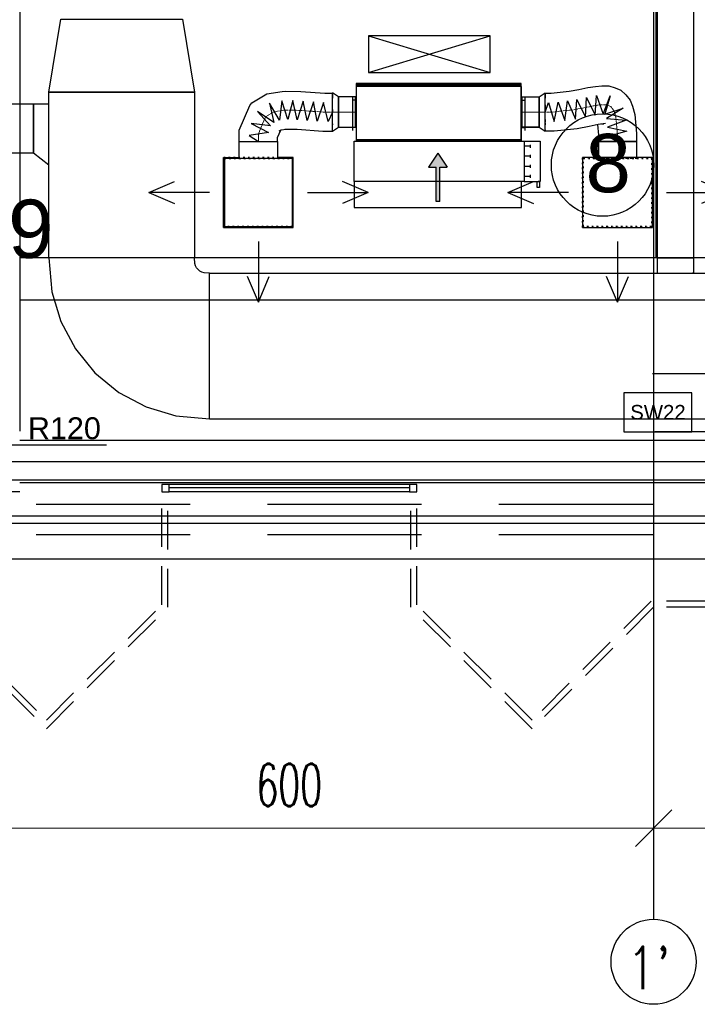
# Model space of a CAD drawing. Header units: centimetres. Extents: x -149939 to 48626, y -46000 to 152985.
# Tile 223 of 256: x 2240 to 7820, y 533 to 8636. Entities that reach past the tile are written whole.
import ezdxf

# ---------------------------------------------------------------- set-up
doc = ezdxf.new("R2010")
doc.units = ezdxf.units.CM
doc.header["$LTSCALE"] = 50
doc.header["$PDMODE"] = 35
doc.header["$PDSIZE"] = 0.1
for name, pattern in [('CADVENT_CENTERLINE', [9.9, 7.4, -1, 0.5, -1]), ('CADVENT_HIDDEN', [0.8, 0.25, -0.55]), ('Kondygnacja  -0_5$0$HIDDEN', [9.525, 6.35, -3.175]), ('Kondygnacja  -0_5$0$HIDDEN2', [4.7625, 3.175, -1.5875]), ('Osie rzutów$0$DASHDOT2', [12.7, 6.35, -3.175, 0, -3.175])]:
    doc.linetypes.add(name, pattern=pattern)
doc.layers.get('0').update_dxf_attribs({"color": 8})
doc.layers.get('DEFPOINTS').update_dxf_attribs({"color": 8})
for name, color, linetype in [('01-103-Went PP_poziom-0_5$0$L_Nawiew', 7, 'Continuous'), ('bgde-nawiewEXP', 7, 'Continuous'), ('bgde-nawiewHIDDEN', 250, 'Continuous'), ('bgde-wywiewEXP', 5, 'Continuous'), ('bgde-wywiewHIDDEN', 7, 'Continuous'), ('bgde-wywiewSOL', 5, 'Continuous'), ('bgde_AJ_strzałki', 7, 'Continuous'), ('Kondygnacja  -0_5$0$ARCH_INFO_ODPORNOŚĆ OGNIOWA', 8, 'Continuous'), ('Kondygnacja  -0_5$0$ARCH_INFO_OPISY_PRZEGRODY', 8, 'Continuous'), ('Kondygnacja  -0_5$0$ARCH_KONSTR_POWYŻEJ RZUTU', 8, 'Kondygnacja  -0_5$0$HIDDEN'), ('Kondygnacja  -0_5$0$ARCH_KONSTR_POWYŻEJ RZUTU_IST', 8, 'Kondygnacja  -0_5$0$HIDDEN2'), ('Kondygnacja  -0_5$0$ARCH_NIEWIDOK_IST', 8, 'Kondygnacja  -0_5$0$HIDDEN'), ('Kondygnacja  -0_5$0$ARCH_WIDOK_IST', 8, 'Continuous'), ('Kondygnacja  -0_5$0$ARCH_ŚLUSARKA_OKNA_IST', 8, 'Continuous'), ('Osie rzutów$0$ARCH_INFO_OSIE_IST', 8, 'Osie rzutów$0$DASHDOT2'), ('Osie rzutów$0$ARCH_INFO_OSIE_OPISY_IST', 8, 'Continuous')]:
    doc.layers.add(name, color=color, linetype=linetype)
for name, color, linetype, lineweight in [('bgde-nawiewCEN', 7, 'Continuous', 13), ('Kondygnacja  -0_5$0$ARCH_INFO_WYMIARY', 8, 'Continuous', 9), ('Osie rzutów$0$ARCH_INFO_WYMIARY', 8, 'Continuous', 9), ('RFCU', 6, 'Continuous', 30)]:
    doc.layers.add(name, color=color, linetype=linetype, lineweight=lineweight)
doc.styles.add('Arial', font='ARIAL.TTF')
doc.styles.add('Kondygnacja  -0_5$0$Arial', font='ARIAL.TTF')
doc.styles.add('Kondygnacja  -0_5$0$Romans', font='Romans.shx', dxfattribs={"width": 0.7})
doc.styles.add('Kondygnacja  -0_5$0$Standard', font='txt')
doc.styles.add('Osie rzutów$0$ROMANS-250-CM', font='romans.shx', dxfattribs={"width": 0.8, "height": 50})
doc.styles.add('Osie rzutów$0$wymiary_cuprum', font='Romans.shx', dxfattribs={"width": 0.6})
doc.dimstyles.new('Kondygnacja  -0_5$0$ISO-25', dxfattribs={"dimtxt": 2.5, "dimasz": 2.5, "dimexe": 1.25, "dimexo": 0.625, "dimtad": 1, "dimtxsty": 'Kondygnacja  -0_5$0$Standard', "dimcen": 2.5, "dimadec": 0, "dimazin": 0, "dimtfac": 1, "dimtmove": 0, "dimatfit": 3, "dimfxl": 1, "dimarcsym": 0})
doc.dimstyles.new('Kondygnacja  -0_5$0$Wymiary 1-100', dxfattribs={"dimtxt": 12, "dimasz": 10, "dimexe": 5, "dimexo": 0, "dimgap": 4, "dimtad": 1, "dimrnd": 0.5, "dimzin": 12, "dimdsep": 46, "dimtxsty": 'Kondygnacja  -0_5$0$Romans', "dimblk": 'Kondygnacja  -0_5$0$_Oblique', "dimcen": 10, "dimdle": 10, "dimclrt": 55, "dimazin": 0, "dimtfac": 1, "dimtmove": 1, "dimatfit": 3, "dimfxl": 8, "dimfxlon": 1, "dimtolj": 1, "dimtzin": 0, "dimarcsym": 0})
doc.dimstyles.new('Osie rzutów$0$ARCH_ CT', dxfattribs={"dimtxt": 20, "dimasz": 20, "dimexe": 12, "dimexo": 20, "dimgap": 5, "dimtad": 1, "dimdec": 1, "dimrnd": 0.5, "dimzin": 9, "dimdsep": 46, "dimtxsty": 'Osie rzutów$0$wymiary_cuprum', "dimblk": 'Osie rzutów$0$_Oblique', "dimcen": 8, "dimdle": 12, "dimclrd": 256, "dimclre": 256, "dimclrt": 55, "dimadec": 1, "dimazin": 0, "dimtfac": 1, "dimtdec": 1, "dimtmove": 1, "dimatfit": 2, "dimldrblk": 'Osie rzutów$0$_Dot', "dimfxl": 50, "dimtolj": 1, "dimtzin": 0, "dimlwd": -1, "dimlwe": -1, "dimarcsym": 0})

# ---------------------------------------------------------------- blocks, each defined once
blk = doc.blocks.new('Osie rzutów$0$_Oblique')
at = {"color": 0, "linetype": 'ByBlock', "lineweight": -2}
blk.add_line((-0.5, -0.5), (0.5, 0.5), dxfattribs=at)
blk = doc.blocks.new('*D273')
at = {"layer": 'DEFPOINTS', "color": 0}
for p in [(12260, 4732.19), (12860, 4732.19), (12860, 4698.26)]:
    blk.add_point(p, dxfattribs=at)
at = {"layer": 'Osie rzutów$0$ARCH_INFO_WYMIARY'}
for p, q in [((12260, 4717.19), (12260, 4690.26)), ((12860, 4717.19), (12860, 4690.26)), ((12252, 4698.26), (12868, 4698.26))]:
    blk.add_line(p, q, dxfattribs=at)
at = {"layer": 'Osie rzutów$0$ARCH_INFO_WYMIARY', "xscale": 30, "yscale": 30, "zscale": 30, "rotation": 180}
blk.add_blockref('Osie rzutów$0$_Oblique', (12260, 4698.26), dxfattribs=at)
at = {"layer": 'Osie rzutów$0$ARCH_INFO_WYMIARY', "xscale": 30, "yscale": 30, "zscale": 30}
blk.add_blockref('Osie rzutów$0$_Oblique', (12860, 4698.26), dxfattribs=at)
at = {"layer": 'Osie rzutów$0$ARCH_INFO_WYMIARY', "color": 55, "insert": (12560, 4733.76), "char_height": 35, "attachment_point": 5, "style": 'Osie rzutów$0$wymiary_cuprum'}
blk.add_mtext('\\A1;600', dxfattribs=at)
blk = doc.blocks.new('Osie rzutów$0$_Dot')
at = {"color": 0, "linetype": 'ByBlock', "lineweight": -2}
blk.add_line((-0.5, 0), (-1, 0), dxfattribs=at)
at = {"color": 0, "linetype": 'ByBlock', "const_width": 0.5}
blk.add_lwpolyline([(-0.25, 0, 1), (0.25, 0, 1)], format="xyb", close=True, dxfattribs=at)
blk = doc.blocks.new('*D274')
at = {"layer": 'DEFPOINTS', "color": 0}
for p in [(12860, 4732.19), (13460, 4732.19), (13460, 4698.26)]:
    blk.add_point(p, dxfattribs=at)
at = {"layer": 'Osie rzutów$0$ARCH_INFO_WYMIARY'}
for p, q in [((12860, 4717.19), (12860, 4690.26)), ((13460, 4717.19), (13460, 4690.26)), ((12852, 4698.26), (13468, 4698.26))]:
    blk.add_line(p, q, dxfattribs=at)
at = {"layer": 'Osie rzutów$0$ARCH_INFO_WYMIARY', "xscale": 30, "yscale": 30, "zscale": 30, "rotation": 180}
blk.add_blockref('Osie rzutów$0$_Oblique', (12860, 4698.26), dxfattribs=at)
at = {"layer": 'Osie rzutów$0$ARCH_INFO_WYMIARY', "xscale": 30, "yscale": 30, "zscale": 30}
blk.add_blockref('Osie rzutów$0$_Oblique', (13460, 4698.26), dxfattribs=at)
at = {"layer": 'Osie rzutów$0$ARCH_INFO_WYMIARY', "color": 55, "insert": (13160, 4733.76), "char_height": 35, "attachment_point": 5, "style": 'Osie rzutów$0$wymiary_cuprum'}
blk.add_mtext('\\A1;600', dxfattribs=at)
blk = doc.blocks.new('Kondygnacja  -0_5$0$_Dot')
at = {"color": 0, "linetype": 'ByBlock', "lineweight": -2}
blk.add_line((-0.5, 0), (-1, 0), dxfattribs=at)
at = {"color": 0, "linetype": 'ByBlock', "const_width": 0.5}
blk.add_lwpolyline([(-0.25, 0, 1), (0.25, 0, 1)], format="xyb", close=True, dxfattribs=at)
blk = doc.blocks.new('Kondygnacja  -0_5$0$_Oblique')
at = {"color": 0, "linetype": 'ByBlock', "lineweight": -2}
blk.add_line((-0.5, -0.5), (0.5, 0.5), dxfattribs=at)
blk = doc.blocks.new('*D138')
at = {"layer": 'DEFPOINTS', "color": 0}
for p in [(9610, 6159.5), (7460, 5934.7), (9610, 5724.3)]:
    blk.add_point(p, dxfattribs=at)
at = {"layer": 'Kondygnacja  -0_5$0$ARCH_INFO_WYMIARY', "color": 0, "lineweight": -2}
for p, q in [((7450, 5724.3), (9620, 5724.3)), ((7460, 5732.3), (7460, 5719.3)), ((9610, 5732.3), (9610, 5719.3))]:
    blk.add_line(p, q, dxfattribs=at)
at = {"layer": 'Kondygnacja  -0_5$0$ARCH_INFO_WYMIARY', "color": 0, "linetype": 'ByBlock', "lineweight": -2, "xscale": 10, "yscale": 10, "zscale": 10, "rotation": 180}
blk.add_blockref('Kondygnacja  -0_5$0$_Oblique', (7460, 5724.3), dxfattribs=at)
at = {"layer": 'Kondygnacja  -0_5$0$ARCH_INFO_WYMIARY', "color": 0, "linetype": 'ByBlock', "lineweight": -2, "xscale": 10, "yscale": 10, "zscale": 10}
blk.add_blockref('Kondygnacja  -0_5$0$_Oblique', (9610, 5724.3), dxfattribs=at)
at = {"layer": 'Kondygnacja  -0_5$0$ARCH_INFO_WYMIARY', "color": 55, "insert": (8818.8, 5745), "char_height": 12, "attachment_point": 5, "style": 'Kondygnacja  -0_5$0$Romans'}
blk.add_mtext('\\A1;2150', dxfattribs=at)
blk = doc.blocks.new('Kondygnacja  -0_5$0$konstrukcja istniejąca -0.5')
at = {"layer": 'Kondygnacja  -0_5$0$ARCH_KONSTR_POWYŻEJ RZUTU_IST', "ltscale": 10}
for p, q in [((12338, 5017.5), (13382, 5017.5)), ((13382, 4982.5), (12338, 4982.5))]:
    blk.add_line(p, q, dxfattribs=at)
for points in [[(12338, 6175), (12338, 5025)], [(12862, 5167.89), (12862, 6032.89)], [(12338, 5167.89), (13382, 5167.89), (13382, 5132.89), (12338, 5132.89)], [(12338, 4975), (12338, 4975), (12288, 4975)]]:
    blk.add_lwpolyline(points, dxfattribs=at)
blk = doc.blocks.new('A$C5B3E7367')
at = {"layer": '01-103-Went PP_poziom-0_5$0$L_Nawiew'}
h = blk.add_hatch(color=256, dxfattribs=at)
h.paths.add_polyline_path([(215, 704), (215, 674), (331.7, 674), (331.7, 612.1), (445.9, 689), (331.7, 765.9), (331.7, 704)])
h.paths.add_polyline_path([(48.3, 704), (48.3, 674), (215, 674), (215, 704)])
for p, q in [((215, 1525), (165, 1525)), ((165, 1525), (165, 1505)), ((165, 1505), (215, 1505)), ((215, 1400), (215, 1530)), ((545, 1530), (215, 1530)), ((215, 1530), (215, 1515)), ((545, 1400), (545, 1530)), ((0, 1378), (215, 1378)), ((0, 0), (0, 1378)), ((545, 1400), (215, 1400)), ((215, 1400), (215, 1378)), ((215, 1378), (215, 0)), ((243.8, 1452), (268.8, 1452)), ((256.2, 1452), (256.2, 1400)), ((326.2, 1452), (351.2, 1452)), ((338.8, 1452), (338.8, 1400)), ((408.8, 1452), (433.8, 1452)), ((421.2, 1452), (421.2, 1400)), ((491.2, 1452), (516.2, 1452)), ((503.8, 1452), (503.8, 1400)), ((545, 0), (545, 1400)), ((445.9, 689), (331.7, 765.9)), ((331.7, 704), (331.7, 765.9)), ((48.3, 704), (331.7, 704)), ((48.3, 704), (48.3, 674)), ((48.3, 674), (331.7, 674)), ((445.9, 689), (331.7, 612.1)), ((331.7, 612.1), (331.7, 674)), ((215, 0), (0, 0)), ((215, 0), (545, 0))]:
    blk.add_line(p, q, dxfattribs=at)
blk = doc.blocks.new('A$C53CA46B8')
at = {"layer": 'bgde-wywiewSOL'}
for p, q in [((112.9, 511.1), (-162.1, 511.1)), ((-137.1, 481.1), (-137.1, 511.1)), ((87.9, 481.1), (87.9, 511.1)), ((200.4, 481.1), (-249.6, 481.1)), ((-249.6, 481.1), (-249.6, -878.9)), ((200.4, 481.1), (200.4, -878.9)), ((200.4, -878.9), (-249.6, -878.9)), ((-137.1, -878.9), (-137.1, -908.9)), ((87.9, -878.9), (87.9, -908.9)), ((112.9, -908.9), (-162.1, -908.9))]:
    blk.add_line(p, q, dxfattribs=at)
at = {"layer": '01-103-Went PP_poziom-0_5$0$L_Nawiew'}
blk.add_blockref('A$C5B3E7367', (-794.6, -893.9), dxfattribs=at)
blk = doc.blocks.new('strzałki')
at = {"layer": 'bgde_AJ_strzałki'}
for p, q in [((-903.6, 0), (-691.1, 89.7, 3433)), ((903.6, 0), (691.1, 89.7, 3433)), ((-403.6, 0), (-903.6, 0)), ((-903.6, 0), (-691.1, -89.7, 3433)), ((403.6, 0), (903.6, 0)), ((903.6, 0), (691.1, -89.7, 3433)), ((0, -403.6), (0, -903.6)), ((0, -903.6), (-89.7, -691.1, 3433)), ((0, -903.6), (89.7, -691.1, 3433))]:
    blk.add_line(p, q, dxfattribs=at)
blk = doc.blocks.new('Osie rzutów')
at = {"layer": 'Osie rzutów$0$ARCH_INFO_OSIE_IST', "ltscale": 10}
for p, q in [((12860, 12510), (12860, 4623.26)), ((4436.04, 5000), (15156.54, 5000))]:
    blk.add_line(p, q, dxfattribs=at)
at = {"layer": 'Osie rzutów$0$ARCH_INFO_OSIE_OPISY_IST'}
blk.add_circle((12860, 4588.26), 35, dxfattribs=at)
at = {"layer": 'Osie rzutów$0$ARCH_INFO_OSIE_OPISY_IST', "style": 'Osie rzutów$0$ROMANS-250-CM', "width": 0.8}
blk.add_text("1'", height=35, dxfattribs=at).set_placement((12837.96, 4565.71))
at = {"layer": 'Osie rzutów$0$ARCH_INFO_WYMIARY'}
for base, p1, p2, picture, middle in [((12860, 4698.26), (12260, 4732.19), (12860, 4732.19), '*D273', (12560, 4733.76)), ((13460, 4698.26), (12860, 4732.19), (13460, 4732.19), '*D274', (13160, 4733.76))]:
    dim = blk.add_linear_dim(base=base, p1=p1, p2=p2, dimstyle='Osie rzutów$0$ARCH_ CT', override={"dimtxt": 35, "dimasz": 30, "dimexe": 8, "dimexo": 15, "dimgap": 18, "dimdle": 8}, dxfattribs=at)
    dim.commit()
    dim.dimension.update_dxf_attribs({"geometry": picture, "text_midpoint": middle})

msp = doc.modelspace()

# ---------------------------------------------------------------- linework, layer by layer
at = {"layer": 'bgde-nawiewCEN', "linetype": 'CADVENT_CENTERLINE', "ltscale": 0.06}
for p, q in [((4264.815, 7836.916), (4334.462, 7877.9)), ((4334.462, 7877.9), (4427.184, 7892.118)), ((4427.184, 7892.118), (4540.22, 7889.714)), ((4540.22, 7889.714), (4743.503, 7875.616)), ((4743.503, 7875.616), (4816.195, 7875.616)), ((4816.195, 7875.616), (4866.195, 7875.616)), ((4866.195, 7875.616), (5006.195, 7875.616)), ((5010.195, 7875.616), (5006.195, 7875.616)), ((6370.195, 7875.616), (6374.195, 7875.616)), ((6516.99, 7875.616), (6374.195, 7875.616)), ((6566.99, 7875.616), (6516.99, 7875.616)), ((6628.859, 7875.616), (6566.99, 7875.616)), ((6796.883, 7894.117), (6628.859, 7875.616)), ((6886.674, 7910.621), (6796.883, 7894.117)), ((6961.326, 7926.075), (6886.674, 7910.621)), ((7022.058, 7936.066), (6961.326, 7926.075)), ((7070.095, 7936.178), (7022.058, 7936.066)), ((7106.657, 7921.998), (7070.095, 7936.178)), ((7132.967, 7889.111), (7106.657, 7921.998)), ((7150.247, 7833.104), (7132.967, 7889.111)), ((4205.785, 7696.545), (4264.815, 7836.916)), ((7162.605, 7691.815), (7150.247, 7833.104)), ((4205.785, 7634.069), (4205.785, 7696.545)), ((7162.605, 7634.069), (7162.605, 7691.815))]:
    msp.add_line(p, q, dxfattribs=at)
at = {"layer": 'bgde-nawiewEXP', "linetype": 'Continuous'}
for points in [[(5010.195, 8100.616), (6370.195, 8100.616), (6370.195, 8110.616), (5010.195, 8110.616)], [(5010.195, 7650.616), (6370.195, 7650.616), (6370.195, 8100.616), (5010.195, 8100.616)], [(4866.195, 7750.616), (5006.195, 7750.616), (5006.195, 8000.616), (4866.195, 8000.616), (4866.195, 7760.131)], [(6374.195, 7750.616), (6374.195, 8000.616), (6516.99, 8000.616), (6516.99, 7750.616)], [(3925.785, 6934.069), (4485.785, 6934.069), (4485.785, 7494.069), (3925.785, 7494.069)], [(6875.105, 6926.569), (7450.105, 6926.569), (7450.105, 7501.569), (6875.105, 7501.569)]]:
    msp.add_lwpolyline(points, close=True, dxfattribs=at)
for points in [[(4048.285, 7634.069), (4048.285, 7727.372), (4133.904, 7930.972), (4151.691, 7952.99), (4275.661, 8025.941), (4401.614, 8045.254), (4430.46, 8048.009), (4554.356, 8045.373), (4751.515, 8031.701), (4816.195, 8031.701)], [(4816.195, 7719.532), (4816.195, 7718.116), (4866.195, 7750.616), (4866.195, 8000.616), (4816.195, 8033.116), (4816.195, 8003.027)], [(4816.195, 8000.882), (4816.195, 8029.907)], [(6516.99, 7750.616), (6516.99, 8000.616), (6566.99, 8033.116), (6566.99, 8006.503)], [(6566.99, 8030.694), (6615.592, 8030.694), (6763.695, 8047.001), (6844.769, 8061.903), (6917.774, 8077.017), (6980.933, 8087.406), (7034.494, 8092.567), (7090.937, 8092.699), (7144.226, 8074.038), (7191.309, 8055.778), (7232.086, 8016.605), (7267.174, 7972.745), (7285.28, 7923.639), (7306.385, 7855.233), (7320.105, 7698.372), (7320.105, 7634.069), (7005.105, 7634.069), (7005.105, 7501.569)], [(6566.99, 8004.73), (6566.99, 8029.966)], [(4816.195, 8000.882), (4816.195, 7989.357)], [(4816.195, 7903.935), (4816.195, 7995.527)], [(4816.195, 7896.685), (4816.195, 7979.237)], [(5006.195, 7750.616), (5006.195, 8000.616), (5010.195, 8000.616)], [(6370.195, 8000.616), (6374.195, 8000.616), (6374.195, 7827.781)], [(6566.99, 8004.73), (6566.99, 7989.836)], [(6566.99, 7935.889), (6566.99, 7998.452)], [(6566.99, 7903.132), (6566.99, 7979.379)], [(4816.195, 7896.685), (4816.195, 7881.34)], [(4816.195, 7788.254), (4816.195, 7890.695)], [(4816.195, 7780.146), (4816.195, 7867.868)], [(6374.195, 7827.781), (6374.195, 7875.616)], [(6566.99, 7935.889), (6566.99, 7910.072)], [(6566.99, 7903.132), (6566.99, 7882.498)], [(6566.99, 7815.344), (6566.99, 7895.859)], [(6566.99, 7785.416), (6566.99, 7868.009)], [(4816.195, 7780.146), (4816.195, 7769.971)], [(6374.195, 7787.228), (6374.195, 7827.781)], [(6374.195, 7827.781), (6374.195, 7787.228)], [(6374.195, 7787.228), (6374.195, 7760.131)], [(6374.195, 7750.616), (6374.195, 7787.228)], [(6566.99, 7815.344), (6566.99, 7793.457)], [(6566.99, 7785.416), (6566.99, 7771.128)], [(6566.99, 7720.539), (6642.127, 7720.539), (6830.07, 7741.232), (6928.579, 7759.339), (7004.877, 7775.134), (7063.184, 7784.725)], [(6566.99, 7730.105), (6566.99, 7781.408)], [(7032.128, 7779.617), (7049.253, 7779.657)], [(4048.285, 7634.069), (4363.285, 7634.069), (4363.285, 7665.717), (4389.27, 7727.51)], [(4377.939, 7720.842), (4393.264, 7729.86), (4433.464, 7736.024)], [(4423.908, 7736.227), (4526.084, 7734.054), (4735.49, 7719.532), (4816.195, 7719.532), (4816.195, 7761.037)], [(4816.195, 7723.749), (4816.195, 7777.03)], [(5006.195, 7750.616), (5010.195, 7750.616)], [(6370.195, 7750.616), (6374.195, 7750.616)], [(6374.195, 7750.616), (6370.195, 7750.616)], [(6374.195, 7750.616), (6516.99, 7750.616)], [(6516.99, 7750.616), (6566.99, 7718.116), (6566.99, 7720.539)], [(6566.99, 7720.539), (6566.99, 7761.096)], [(6566.99, 7730.105), (6566.99, 7724.97)], [(6997.38, 7773.582), (7005.105, 7685.258), (7005.105, 7634.069), (7320.105, 7634.069), (7320.105, 7501.569)], [(4048.285, 7494.069), (4048.285, 7634.069), (4363.285, 7634.069), (4363.285, 7494.069)], [(3918.285, 6926.569), (4493.285, 6926.569), (4493.285, 7501.569), (4363.285, 7501.569)], [(3918.285, 6926.569), (3918.285, 7501.569), (4048.285, 7501.569)]]:
    msp.add_lwpolyline(points, dxfattribs=at)
at = {"layer": 'bgde-nawiewHIDDEN', "linetype": 'CADVENT_HIDDEN'}
for points in [[(4816.195, 8031.701), (4816.195, 8029.907)], [(6566.99, 8030.694), (6566.99, 8029.966)], [(4816.195, 7995.527), (4816.195, 8003.027)], [(4816.195, 7979.237), (4816.195, 7989.357)], [(5010.195, 7750.616), (5010.195, 8000.616)], [(6370.195, 7750.616), (6370.195, 8000.616)], [(6566.99, 7998.452), (6566.99, 8006.503)], [(6566.99, 7979.379), (6566.99, 7989.836)], [(4816.195, 7890.695), (4816.195, 7903.935)], [(4816.195, 7867.868), (4816.195, 7881.34)], [(6566.99, 7895.859), (6566.99, 7910.072)], [(6566.99, 7868.009), (6566.99, 7882.498)], [(4816.195, 7777.03), (4816.195, 7788.254)], [(6566.99, 7781.408), (6566.99, 7793.457)], [(4816.195, 7761.037), (4816.195, 7769.971)], [(4816.195, 7719.532), (4816.195, 7723.749)], [(6566.99, 7761.096), (6566.99, 7771.128)], [(6566.99, 7720.539), (6566.99, 7724.97)], [(4048.285, 7634.069), (4363.285, 7634.069)], [(7005.105, 7634.069), (7320.105, 7634.069)]]:
    msp.add_lwpolyline(points, dxfattribs=at)
at = {"layer": 'bgde-nawiewHIDDEN'}
for points in [[(4816.195, 7875.616), (4779.606, 7797.235), (4740.631, 7955.991), (4690.144, 7800.781), (4658.5, 7960.549), (4607.548, 7806.21), (4575.596, 7966.346), (4524.98, 7811.714), (4488.631, 7970.94), (4447.328, 7813.877), (4398.455, 7969.252), (4379.684, 7808.143), (4297.67, 7948.512), (4332.859, 7791.289), (4199.124, 7881.859), (4306.505, 7761.629), (4145.257, 7780.585), (4289.686, 7706.578), (4128.582, 7681.947), (4205.785, 7634.069)], [(6566.99, 7875.616), (6593.729, 7954.628), (6640.349, 7798.643), (6673.367, 7958.555), (6729.252, 7805.618), (6752.348, 7967.12), (6815.703, 7817.383), (6829.005, 7979.583), (6899.666, 7832.901), (6907.69, 7995.417), (6977.728, 7849.045), (6989.322, 8011.145), (7044.506, 7858.811), (7103.679, 8009.393), (7058.973, 7859.567), (7210.572, 7908.288), (7071.787, 7823.853), (7233.553, 7808.884), (7080.607, 7752.671), (7239.972, 7719.885), (7083.571, 7674.356), (7162.605, 7634.069)]]:
    msp.add_lwpolyline(points, dxfattribs=at)
at = {"layer": 'bgde-nawiewHIDDEN', "linetype": 'CADVENT_HIDDEN'}
for points in [[(3918.285, 6926.569), (4493.285, 6926.569), (4493.285, 7501.569), (3918.285, 7501.569)], [(3918.285, 7501.569), (3918.285, 7501.569)], [(3925.785, 6934.069), (3925.785, 7494.069), (4485.785, 7494.069), (4485.785, 6934.069)], [(3925.785, 7494.069), (3925.785, 7494.069)], [(3925.785, 7494.069), (3925.785, 7494.069)], [(4048.285, 7494.069), (4363.285, 7494.069), (4060.274, 7494.069)], [(4485.785, 7494.069), (4485.785, 7494.069)], [(4493.285, 7501.569), (4493.285, 7501.569)], [(6875.105, 6926.569), (6875.105, 7501.569), (7450.105, 7501.569), (7450.105, 6926.569)], [(6882.605, 6934.069), (6882.605, 7494.069), (7442.605, 7494.069), (7442.605, 6934.069)], [(6882.605, 7494.069), (6882.605, 7494.069)], [(7005.105, 7494.069), (7320.105, 7494.069), (7017.094, 7494.069)], [(7442.605, 7494.069), (7442.605, 7494.069)], [(7442.605, 7494.069), (7442.605, 7494.069)], [(3918.285, 6926.569), (3918.285, 6926.569)], [(3925.785, 6934.069), (3925.785, 6934.069)], [(4485.785, 6934.069), (4485.785, 6934.069)], [(4493.285, 6926.569), (4493.285, 6926.569)], [(6875.105, 6926.569), (6875.105, 6926.569)], [(6882.605, 6934.069), (6882.605, 6934.069)], [(7442.605, 6934.069), (7442.605, 6934.069)]]:
    msp.add_lwpolyline(points, close=True, dxfattribs=at)
at = {"layer": 'bgde-wywiewEXP', "linetype": 'Continuous'}
for points in [[(7788.15, 12985.966), (7788.15, 6674.997), (7488.15, 6674.997), (7788.15, 6674.997), (7788.15, 6549.997), (7779.127, 6549.997)], [(7488.15, 12985.966), (7488.15, 6549.997)], [(3804.386, 5349.997), (3804.386, 6549.997), (10847.891, 6549.997), (10847.891, 5349.997)], [(3804.386, 5349.997), (10972.891, 5349.997)]]:
    msp.add_lwpolyline(points, dxfattribs=at)
for points in [[(2479.386, 7440.989), (2479.386, 8040.686), (2579.386, 8640.686), (3579.386, 8640.686), (3679.386, 8040.686), (2479.386, 8040.686), (3679.386, 8040.686), (3679.386, 6674.997), (2479.386, 6674.997)], [(285.471, 7540.989), (2354.386, 7540.989), (2354.386, 7940.989), (285.471, 7940.989)], [(2354.386, 7540.989), (2479.386, 7440.989), (2479.386, 7940.989), (2354.386, 7940.989)], [(2479.379, 6674.991), (2504.358, 6396.386), (2578.336, 6152.513), (2698.47, 5927.759), (2860.142, 5730.761), (3057.141, 5569.088), (3281.895, 5448.954), (3525.767, 5374.977), (3804.386, 5349.997), (3804.386, 6549.997), (3759.876, 6551.919), (3741.115, 6557.61), (3723.825, 6566.852), (3708.671, 6579.289), (3696.233, 6594.443), (3686.992, 6611.733), (3681.301, 6630.494), (3679.379, 6675.003), (3079.504, 6674.997)]]:
    msp.add_lwpolyline(points, close=True, dxfattribs=at)
at = {"layer": 'bgde-wywiewHIDDEN', "linetype": 'CADVENT_HIDDEN'}
msp.add_lwpolyline([(7488.15, 6549.997), (7779.127, 6549.997)], dxfattribs=at)
at = {"layer": 'Kondygnacja  -0_5$0$ARCH_INFO_OPISY_PRZEGRODY'}
msp.add_lwpolyline([(7215.879, 5244.64), (7775.879, 5244.64), (7775.879, 5564.64), (7215.879, 5564.64), (7215.879, 5244.64)], close=True, dxfattribs=at)
msp.add_lwpolyline([(8835.667, 5244.64), (7471.316, 5244.64)], dxfattribs=at)
at = {"layer": 'Kondygnacja  -0_5$0$ARCH_NIEWIDOK_IST', "ltscale": 4}
for p, q in [((-7150, 4650), (13810, 4650)), ((-7150, 4400), (14060, 4400))]:
    msp.add_line(p, q, dxfattribs=at)
at = {"layer": 'Kondygnacja  -0_5$0$ARCH_NIEWIDOK_IST'}
for points in [[(-10540, 3800), (1460, 3799.984), (2460, 2799.984), (3460, 3799.984), (3460, 4750)], [(-10540, 3850), (1480.711, 3849.984), (2460, 2870.695), (3410, 3820.695), (3410, 4750)], [(14074.645, 3800), (7460, 3799.984), (6460, 2799.984), (5460, 3799.984), (5460, 4750)], [(14074.645, 3849.985), (7439.289, 3849.984), (6460, 2870.695), (5510, 3820.695), (5510, 4750)]]:
    msp.add_lwpolyline(points, dxfattribs=at)
at = {"layer": 'Kondygnacja  -0_5$0$ARCH_WIDOK_IST'}
for p, q in [((-1980, 4850), (13610, 4850)), ((-1980, 4200), (14260, 4200))]:
    msp.add_line(p, q, dxfattribs=at)
at = {"layer": 'Kondygnacja  -0_5$0$ARCH_ŚLUSARKA_OKNA_IST'}
for p, q in [((5450, 4810), (3470, 4810)), ((3470, 4785), (5450, 4785)), ((5450, 4750), (3470, 4750)), ((13910, 4550), (-1930, 4550)), ((13970, 4490), (-1930, 4490))]:
    msp.add_line(p, q, dxfattribs=at)
for points in [[(3410, 4750), (3470, 4750), (3470, 4810), (3410, 4810)], [(5450, 4750), (5510, 4750), (5510, 4810), (5450, 4810)]]:
    msp.add_lwpolyline(points, close=True, dxfattribs=at)
at = {"layer": 'RFCU'}
for p, q in [((6112.882, 8502.165), (5112.882, 8502.165)), ((5112.882, 8502.165), (5112.882, 8202.165)), ((5112.882, 8202.165), (6112.882, 8502.165)), ((5112.882, 8502.165), (6112.882, 8202.165)), ((6112.882, 8202.165), (6112.882, 8502.165)), ((5112.882, 8202.165), (6112.882, 8202.165))]:
    msp.add_line(p, q, dxfattribs=at)
msp.add_circle((7039.748, 7439.814, -1290), 421.787, dxfattribs=at)

# ---------------------------------------------------------------- block references
at = {"layer": '01-103-Went PP_poziom-0_5$0$L_Nawiew', "xscale": -1, "rotation": 270}
msp.add_blockref('A$C53CA46B8', (5889.056, 7885.063, -667.184), dxfattribs=at)
at = {"layer": 'bgde_AJ_strzałki'}
for p in [(4205.787, 7214.069, -1147), (7162.607, 7214.069, -1613)]:
    msp.add_blockref('strzałki', p, dxfattribs=at)
at = {"layer": 'Kondygnacja  -0_5$0$ARCH_KONSTR_POWYŻEJ RZUTU', "xscale": 10, "yscale": 10, "zscale": 10}
msp.add_blockref('Kondygnacja  -0_5$0$konstrukcja istniejąca -0.5', (-121140, -45000), dxfattribs=at)
at = {"layer": 'Osie rzutów$0$ARCH_INFO_OSIE_OPISY_IST', "color": 30, "xscale": 10, "yscale": 10, "zscale": 10}
msp.add_blockref('Osie rzutów', (-121140, -45000), dxfattribs=at)

# ---------------------------------------------------------------- texts
at = {"layer": 'Kondygnacja  -0_5$0$ARCH_INFO_ODPORNOŚĆ OGNIOWA', "insert": (2608.133, 5422.483), "char_height": 180, "width": 533.32525, "attachment_point": 5, "style": 'Kondygnacja  -0_5$0$Arial'}
msp.add_mtext('\\PR120', dxfattribs=at)
at = {"layer": 'Kondygnacja  -0_5$0$ARCH_INFO_OPISY_PRZEGRODY', "insert": (7495.879, 5404.64), "char_height": 120, "width": 560, "attachment_point": 5, "style": 'Kondygnacja  -0_5$0$Arial'}
msp.add_mtext('SW22', dxfattribs=at)
at = {"layer": 'RFCU', "char_height": 480, "attachment_point": 1, "style": 'Arial'}
for s, insert, width in [('8', (6899.675, 7695.91, -1290), 727.77721), ('PCT009', (58.314, 7155.017), 10742.22846)]:
    msp.add_mtext(s, dxfattribs=dict(at, insert=insert, width=width))

# ---------------------------------------------------------------- dimensions: what is measured, and where the dimension line sits
at = {"layer": 'Kondygnacja  -0_5$0$ARCH_INFO_WYMIARY'}
dim = msp.add_linear_dim(base=(9610, 5724.252), p1=(7460, 5934.736), p2=(9610, 6159.536), dimstyle='Kondygnacja  -0_5$0$Wymiary 1-100', dxfattribs=at)
dim.commit()
dim.dimension.update_dxf_attribs({"geometry": '*D138', "text_midpoint": (8818.81, 5735.035), "dimtype": 160})

# ---------------------------------------------------------------- leaders
at = {"layer": 'Kondygnacja  -0_5$0$ARCH_INFO_ODPORNOŚĆ OGNIOWA'}
msp.add_leader([(1837.998, 5136.096), (2210.488, 5136.096), (2953.967, 5136.096)], dimstyle='Kondygnacja  -0_5$0$ISO-25', override={"dimscale": 5, "dimasz": 2, "dimtad": 0, "dimldrblk": 'Kondygnacja  -0_5$0$_Dot'}, dxfattribs=at)

doc.saveas('drawing.dxf')
